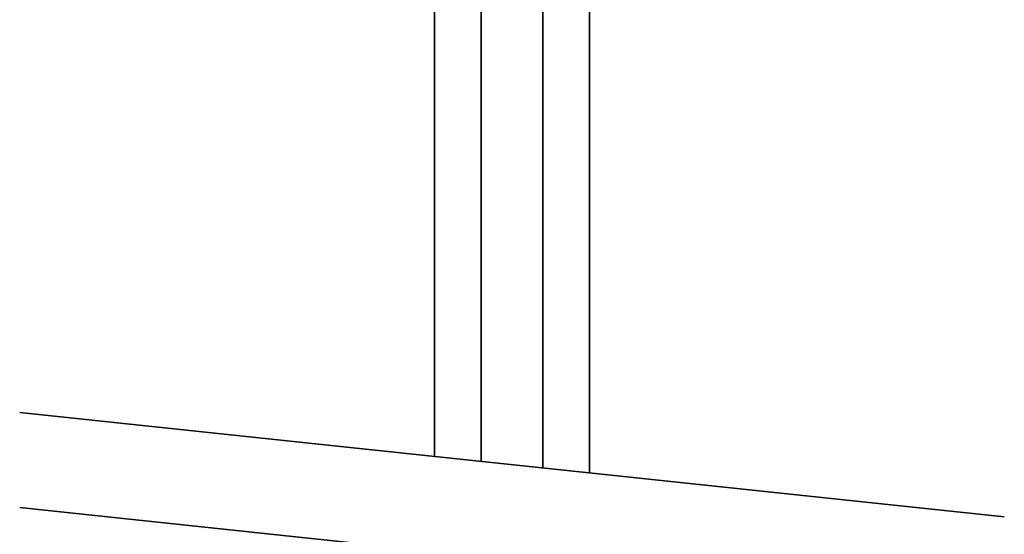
# Model space of a CAD drawing. Header units: millimetres. Extents: x -300186 to 535068, y -28581 to 763298.
# Tile 188 of 256: x 4607 to 4925, y 138454 to 138620. Entities that reach past the tile are written whole.
import ezdxf

# ---------------------------------------------------------------- set-up
doc = ezdxf.new("R2010")
doc.units = ezdxf.units.MM
doc.header["$LTSCALE"] = 10
doc.layers.add('Visible (ISO)', color=7, linetype='Continuous', lineweight=35)

msp = doc.modelspace()

# ---------------------------------------------------------------- linework, layer by layer
at = {"layer": 'Visible (ISO)'}
for p, q in [((4740.571, 138478.969, 159.59), (4740.571, 138771.375, 159.59)), ((4755.571, 138771.375, 159.59), (4755.571, 138477.375, 159.59)), ((4775.571, 138475.251, 159.59), (4775.571, 138771.375, 159.59)), ((4790.571, 138771.375, 159.59), (4790.571, 138473.658, 159.59))]:
    msp.add_line(p, q, dxfattribs=at)
at = {"layer": 'Visible (ISO)', "elevation": 159.59}
for points in [[(4924.564, 138459.426), (4606.579, 138493.201)], [(4924.564, 138428.679), (4606.579, 138462.454)]]:
    msp.add_lwpolyline(points, dxfattribs=at)

doc.saveas('drawing.dxf')
